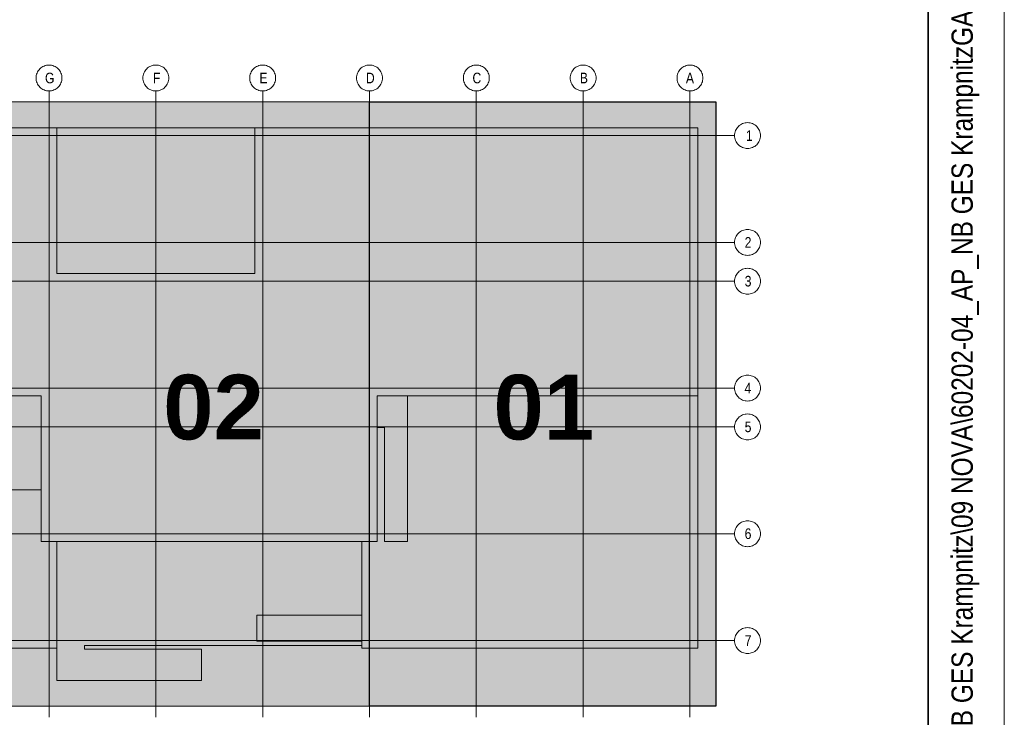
# Model space of a CAD drawing. Extents: x -634 to 300, y 62 to 1102.
# Tile 50 of 125: x 236 to 300, y 239 to 285. Entities that reach past the tile are written whole.
import ezdxf
from ezdxf.lldxf.tags import DXFTag

# ---------------------------------------------------------------- set-up
doc = ezdxf.new("R2010")
doc.units = 0
doc.layers.get('0').update_dxf_attribs({"lineweight": 13})
for name, color, linetype, lineweight in [('iwb_Plankopf Linie', 7, 'Continuous', 13), ('iwb_Plankopf Rahmen', 7, 'Continuous', 35), ('iwb_Plankopf Text', 7, 'Continuous', 18), ('PK_LP', 7, 'Continuous', 9), ('PK_LP_Achsen', 7, 'STRICHPUNKT2', 5)]:
    doc.layers.add(name, color=color, linetype=linetype, lineweight=lineweight)
for name, color, linetype, lineweight, true_color in [('PK_LP_T01', 1, 'Continuous', 9, 0xff0000), ('PK_LP_T01_Rest', 9, 'Continuous', 9, 0x808080), ('PK_LP_Tennung', 9, 'Continuous', 18, 0x808080)]:
    doc.layers.add(name, color=color, linetype=linetype, lineweight=lineweight, true_color=true_color)
doc.styles.get("Standard").update_dxf_attribs({"font": 'ARIALN.TTF'})
tags = doc.linetypes.add('grob', pattern=[14, 3, -8, 3]).pattern_tags.tags
tags[8:9] = [DXFTag(74, 4), DXFTag(75, 0), DXFTag(340, '0'), DXFTag(46, 0.0), DXFTag(50, 0.0), DXFTag(44, 0.0), DXFTag(45, 0.0)]
tags[6:7] = [DXFTag(74, 4), DXFTag(75, 0), DXFTag(340, '0'), DXFTag(46, 0.0), DXFTag(50, 0.0), DXFTag(44, 0.0), DXFTag(45, 0.0)]
tags[4:5] = [DXFTag(74, 4), DXFTag(75, 0), DXFTag(340, '0'), DXFTag(46, 0.0), DXFTag(50, 0.0), DXFTag(44, 0.0), DXFTag(45, 0.0)]
tags = doc.linetypes.add('STRICHPUNKT2', pattern=[12.7, 6.35, -3.175, 0, -3.175]).pattern_tags.tags
tags[10:11] = [DXFTag(74, 4), DXFTag(75, 0), DXFTag(340, '0'), DXFTag(46, 0.0), DXFTag(50, 0.0), DXFTag(44, 0.0), DXFTag(45, 0.0)]
tags[8:9] = [DXFTag(74, 4), DXFTag(75, 0), DXFTag(340, '0'), DXFTag(46, 0.0), DXFTag(50, 0.0), DXFTag(44, 0.0), DXFTag(45, 0.0)]
tags[6:7] = [DXFTag(74, 4), DXFTag(75, 0), DXFTag(340, '0'), DXFTag(46, 0.0), DXFTag(50, 0.0), DXFTag(44, 0.0), DXFTag(45, 0.0)]
tags[4:5] = [DXFTag(74, 4), DXFTag(75, 0), DXFTag(340, '0'), DXFTag(46, 0.0), DXFTag(50, 0.0), DXFTag(44, 0.0), DXFTag(45, 0.0)]

# ---------------------------------------------------------------- blocks, each defined once
blk = doc.blocks.new('Blockreferenz-A06CPVZRL0')
at = {"color": 0, "linetype": 'ByBlock', "lineweight": -2, "ltscale": 0.13}
blk.add_solid([(258.68, 240.014), (258.68, 279.685), (281.418, 240.014), (281.418, 279.685)], dxfattribs=at)
at = {"layer": 'PK_LP', "linetype": 'grob', "lineweight": 5, "ltscale": 0.13}
for p, q in [((216.605, 279.685), (237.643, 279.685)), ((237.643, 279.685), (258.68, 279.685)), ((237.643, 240.014), (237.643, 279.685)), ((237.643, 279.685), (237.643, 240.014)), ((258.68, 279.685), (258.68, 240.014)), ((237.643, 240.014), (216.605, 240.014)), ((258.68, 240.014), (237.643, 240.014))]:
    blk.add_line(p, q, dxfattribs=at)
at = {"layer": 'PK_LP', "linetype": 'grob', "lineweight": 30, "ltscale": 0.3}
for p, q in [((258.68, 279.685), (281.418, 279.685)), ((258.68, 240.014), (258.68, 279.685)), ((281.418, 279.685), (281.418, 240.014)), ((281.418, 240.014), (258.68, 240.014))]:
    blk.add_line(p, q, dxfattribs=at)
at = {"layer": 'PK_LP', "linetype": 'ByBlock', "lineweight": -2, "ltscale": 0.13}
blk.add_line((258.68, 240.014), (258.68, 279.685), dxfattribs=at)
at = {"layer": 'PK_LP', "linetype": 'ByBlock', "lineweight": 13, "ltscale": 0.13}
for p, q in [((209.085, 277.985), (238.15, 277.985)), ((238.15, 277.985), (251.16, 277.985)), ((238.15, 268.423), (238.15, 277.985)), ((238.15, 277.985), (238.15, 268.423)), ((251.16, 277.985), (251.16, 268.423)), ((251.16, 268.423), (251.16, 277.985)), ((251.16, 277.985), (280.225, 277.985)), ((280.225, 277.985), (280.225, 260.395)), ((251.16, 268.423), (238.15, 268.423)), ((238.15, 268.423), (251.16, 268.423)), ((237.135, 260.395), (217.113, 260.395)), ((237.135, 250.833), (237.135, 260.395)), ((280.225, 260.395), (259.188, 260.395)), ((259.188, 260.395), (259.188, 250.833)), ((261.185, 260.395), (259.188, 260.395)), ((259.188, 260.395), (259.188, 258.319)), ((280.225, 260.395), (259.188, 260.395)), ((259.188, 260.395), (259.188, 250.833)), ((261.185, 250.833), (261.185, 260.395)), ((280.225, 243.82), (280.225, 260.395)), ((259.188, 258.319), (259.655, 258.319)), ((259.655, 258.319), (259.655, 250.833)), ((237.135, 254.222), (221.25, 254.222)), ((237.135, 250.833), (237.135, 254.222)), ((238.15, 250.833), (237.135, 250.833)), ((259.188, 250.833), (237.135, 250.833)), ((238.15, 250.833), (238.15, 241.714)), ((258.173, 250.833), (238.15, 250.833)), ((238.15, 243.82), (238.15, 250.833)), ((258.173, 243.996), (258.173, 250.833)), ((259.188, 250.833), (258.173, 250.833)), ((258.173, 250.833), (258.173, 245.994)), ((259.655, 250.833), (261.185, 250.833)), ((251.288, 245.994), (251.288, 244.294)), ((258.173, 245.994), (251.288, 245.994)), ((216.098, 243.82), (238.15, 243.82)), ((239.976, 243.754), (239.976, 243.996)), ((239.976, 243.996), (258.173, 243.996)), ((247.66, 243.754), (239.976, 243.754)), ((247.66, 241.714), (247.66, 243.754)), ((251.288, 244.294), (258.173, 244.294)), ((258.173, 244.294), (258.173, 243.82)), ((258.173, 243.82), (280.225, 243.82)), ((238.15, 241.714), (247.66, 241.714))]:
    blk.add_line(p, q, dxfattribs=at)
at = {"layer": 'PK_LP_Achsen', "linetype": 'ByBlock', "ltscale": 0.13}
for p, q in [((236.986, 281.797), (237.042, 281.859)), ((237.042, 281.859), (237.103, 281.915)), ((237.103, 281.915), (237.17, 281.964)), ((237.17, 281.964), (237.242, 282.007)), ((237.242, 282.007), (237.317, 282.043)), ((237.317, 282.043), (237.396, 282.071)), ((237.396, 282.071), (237.477, 282.091)), ((237.477, 282.091), (237.559, 282.103)), ((237.559, 282.103), (237.643, 282.108)), ((237.643, 282.108), (237.726, 282.103)), ((237.726, 282.103), (237.809, 282.091)), ((237.809, 282.091), (237.889, 282.071)), ((237.889, 282.071), (237.968, 282.043)), ((237.968, 282.043), (238.043, 282.007)), ((238.043, 282.007), (238.115, 281.964)), ((238.115, 281.964), (238.182, 281.915)), ((238.182, 281.915), (238.244, 281.859)), ((238.244, 281.859), (238.3, 281.797)), ((243.998, 281.797), (244.054, 281.859)), ((244.054, 281.859), (244.116, 281.915)), ((244.116, 281.915), (244.183, 281.964)), ((244.183, 281.964), (244.255, 282.007)), ((244.255, 282.007), (244.33, 282.043)), ((244.33, 282.043), (244.408, 282.071)), ((244.408, 282.071), (244.489, 282.091)), ((244.489, 282.091), (244.572, 282.103)), ((244.572, 282.103), (244.655, 282.108)), ((244.655, 282.108), (244.739, 282.103)), ((244.739, 282.103), (244.821, 282.091)), ((244.821, 282.091), (244.902, 282.071)), ((244.902, 282.071), (244.98, 282.043)), ((244.98, 282.043), (245.056, 282.007)), ((245.056, 282.007), (245.127, 281.964)), ((245.127, 281.964), (245.194, 281.915)), ((245.194, 281.915), (245.256, 281.859)), ((245.256, 281.859), (245.312, 281.797)), ((251.011, 281.797), (251.067, 281.859)), ((251.067, 281.859), (251.128, 281.915)), ((251.128, 281.915), (251.195, 281.964)), ((251.195, 281.964), (251.267, 282.007)), ((251.267, 282.007), (251.342, 282.043)), ((251.342, 282.043), (251.421, 282.071)), ((251.421, 282.071), (251.502, 282.091)), ((251.502, 282.091), (251.584, 282.103)), ((251.584, 282.103), (251.668, 282.108)), ((251.668, 282.108), (251.751, 282.103)), ((251.751, 282.103), (251.834, 282.091)), ((251.834, 282.091), (251.914, 282.071)), ((251.914, 282.071), (251.993, 282.043)), ((251.993, 282.043), (252.068, 282.007)), ((252.068, 282.007), (252.14, 281.964)), ((252.14, 281.964), (252.207, 281.915)), ((252.207, 281.915), (252.269, 281.859)), ((252.269, 281.859), (252.325, 281.797)), ((258.023, 281.797), (258.079, 281.859)), ((258.079, 281.859), (258.141, 281.915)), ((258.141, 281.915), (258.208, 281.964)), ((258.208, 281.964), (258.28, 282.007)), ((258.28, 282.007), (258.355, 282.043)), ((258.355, 282.043), (258.433, 282.071)), ((258.433, 282.071), (258.514, 282.091)), ((258.514, 282.091), (258.597, 282.103)), ((258.597, 282.103), (258.68, 282.108)), ((258.68, 282.108), (258.764, 282.103)), ((258.764, 282.103), (258.846, 282.091)), ((258.846, 282.091), (258.927, 282.071)), ((258.927, 282.071), (259.005, 282.043)), ((259.005, 282.043), (259.081, 282.007)), ((259.081, 282.007), (259.152, 281.964)), ((259.152, 281.964), (259.219, 281.915)), ((259.219, 281.915), (259.281, 281.859)), ((259.281, 281.859), (259.337, 281.797)), ((265.036, 281.797), (265.092, 281.859)), ((265.092, 281.859), (265.153, 281.915)), ((265.153, 281.915), (265.22, 281.964)), ((265.22, 281.964), (265.292, 282.007)), ((265.292, 282.007), (265.367, 282.043)), ((265.367, 282.043), (265.446, 282.071)), ((265.446, 282.071), (265.527, 282.091)), ((265.527, 282.091), (265.609, 282.103)), ((265.609, 282.103), (265.693, 282.108)), ((265.693, 282.108), (265.776, 282.103)), ((265.776, 282.103), (265.859, 282.091)), ((265.859, 282.091), (265.939, 282.071)), ((265.939, 282.071), (266.018, 282.043)), ((266.018, 282.043), (266.093, 282.007)), ((266.093, 282.007), (266.165, 281.964)), ((266.165, 281.964), (266.232, 281.915)), ((266.232, 281.915), (266.294, 281.859)), ((266.294, 281.859), (266.35, 281.797)), ((272.048, 281.797), (272.104, 281.859)), ((272.104, 281.859), (272.166, 281.915)), ((272.166, 281.915), (272.233, 281.964)), ((272.233, 281.964), (272.305, 282.007)), ((272.305, 282.007), (272.38, 282.043)), ((272.38, 282.043), (272.458, 282.071)), ((272.458, 282.071), (272.539, 282.091)), ((272.539, 282.091), (272.622, 282.103)), ((272.622, 282.103), (272.705, 282.108)), ((272.705, 282.108), (272.789, 282.103)), ((272.789, 282.103), (272.871, 282.091)), ((272.871, 282.091), (272.952, 282.071)), ((272.952, 282.071), (273.03, 282.043)), ((273.03, 282.043), (273.106, 282.007)), ((273.106, 282.007), (273.177, 281.964)), ((273.177, 281.964), (273.244, 281.915)), ((273.244, 281.915), (273.306, 281.859)), ((273.306, 281.859), (273.362, 281.797)), ((279.061, 281.797), (279.117, 281.859)), ((279.117, 281.859), (279.178, 281.915)), ((279.178, 281.915), (279.245, 281.964)), ((279.245, 281.964), (279.317, 282.007)), ((279.317, 282.007), (279.392, 282.043)), ((279.392, 282.043), (279.471, 282.071)), ((279.471, 282.071), (279.552, 282.091)), ((279.552, 282.091), (279.634, 282.103)), ((279.634, 282.103), (279.718, 282.108)), ((279.718, 282.108), (279.801, 282.103)), ((279.801, 282.103), (279.884, 282.091)), ((279.884, 282.091), (279.964, 282.071)), ((279.964, 282.071), (280.043, 282.043)), ((280.043, 282.043), (280.118, 282.007)), ((280.118, 282.007), (280.19, 281.964)), ((280.19, 281.964), (280.257, 281.915)), ((280.257, 281.915), (280.319, 281.859)), ((280.319, 281.859), (280.375, 281.797)), ((236.793, 281.258), (236.797, 281.341)), ((236.797, 281.174), (236.793, 281.258)), ((236.797, 281.341), (236.809, 281.423)), ((236.809, 281.092), (236.797, 281.174)), ((236.809, 281.423), (236.829, 281.504)), ((236.829, 281.504), (236.857, 281.583)), ((236.857, 281.583), (236.893, 281.658)), ((236.893, 281.658), (236.936, 281.73)), ((236.936, 281.73), (236.986, 281.797)), ((238.3, 281.797), (238.349, 281.73)), ((238.349, 281.73), (238.392, 281.658)), ((238.392, 281.658), (238.428, 281.583)), ((238.428, 281.583), (238.456, 281.504)), ((238.456, 281.504), (238.476, 281.423)), ((238.476, 281.423), (238.489, 281.341)), ((238.489, 281.174), (238.476, 281.092)), ((238.489, 281.341), (238.493, 281.258)), ((238.493, 281.258), (238.489, 281.174)), ((243.805, 281.258), (243.809, 281.341)), ((243.809, 281.174), (243.805, 281.258)), ((243.809, 281.341), (243.822, 281.423)), ((243.822, 281.092), (243.809, 281.174)), ((243.822, 281.423), (243.842, 281.504)), ((243.842, 281.504), (243.87, 281.583)), ((243.87, 281.583), (243.906, 281.658)), ((243.906, 281.658), (243.948, 281.73)), ((243.948, 281.73), (243.998, 281.797)), ((245.312, 281.797), (245.362, 281.73)), ((245.362, 281.73), (245.405, 281.658)), ((245.405, 281.658), (245.44, 281.583)), ((245.44, 281.583), (245.469, 281.504)), ((245.469, 281.504), (245.489, 281.423)), ((245.489, 281.423), (245.501, 281.341)), ((245.501, 281.174), (245.489, 281.092)), ((245.501, 281.341), (245.505, 281.258)), ((245.505, 281.258), (245.501, 281.174)), ((250.818, 281.258), (250.822, 281.341)), ((250.822, 281.174), (250.818, 281.258)), ((250.822, 281.341), (250.834, 281.423)), ((250.834, 281.092), (250.822, 281.174)), ((250.834, 281.423), (250.854, 281.504)), ((250.854, 281.504), (250.882, 281.583)), ((250.882, 281.583), (250.918, 281.658)), ((250.918, 281.658), (250.961, 281.73)), ((250.961, 281.73), (251.011, 281.797)), ((252.325, 281.797), (252.374, 281.73)), ((252.374, 281.73), (252.417, 281.658)), ((252.417, 281.658), (252.453, 281.583)), ((252.453, 281.583), (252.481, 281.504)), ((252.481, 281.504), (252.501, 281.423)), ((252.501, 281.423), (252.514, 281.341)), ((252.514, 281.174), (252.501, 281.092)), ((252.514, 281.341), (252.518, 281.258)), ((252.518, 281.258), (252.514, 281.174)), ((257.83, 281.258), (257.834, 281.341)), ((257.834, 281.174), (257.83, 281.258)), ((257.834, 281.341), (257.847, 281.423)), ((257.847, 281.092), (257.834, 281.174)), ((257.847, 281.423), (257.867, 281.504)), ((257.867, 281.504), (257.895, 281.583)), ((257.895, 281.583), (257.931, 281.658)), ((257.931, 281.658), (257.973, 281.73)), ((257.973, 281.73), (258.023, 281.797)), ((259.337, 281.797), (259.387, 281.73)), ((259.387, 281.73), (259.43, 281.658)), ((259.43, 281.658), (259.465, 281.583)), ((259.465, 281.583), (259.494, 281.504)), ((259.494, 281.504), (259.514, 281.423)), ((259.514, 281.423), (259.526, 281.341)), ((259.526, 281.174), (259.514, 281.092)), ((259.526, 281.341), (259.53, 281.258)), ((259.53, 281.258), (259.526, 281.174)), ((264.843, 281.258), (264.847, 281.341)), ((264.847, 281.174), (264.843, 281.258)), ((264.847, 281.341), (264.859, 281.423)), ((264.859, 281.092), (264.847, 281.174)), ((264.859, 281.423), (264.879, 281.504)), ((264.879, 281.504), (264.907, 281.583)), ((264.907, 281.583), (264.943, 281.658)), ((264.943, 281.658), (264.986, 281.73)), ((264.986, 281.73), (265.036, 281.797)), ((266.35, 281.797), (266.399, 281.73)), ((266.399, 281.73), (266.442, 281.658)), ((266.442, 281.658), (266.478, 281.583)), ((266.478, 281.583), (266.506, 281.504)), ((266.506, 281.504), (266.526, 281.423)), ((266.526, 281.423), (266.539, 281.341)), ((266.539, 281.174), (266.526, 281.092)), ((266.539, 281.341), (266.543, 281.258)), ((266.543, 281.258), (266.539, 281.174)), ((271.855, 281.258), (271.859, 281.341)), ((271.859, 281.174), (271.855, 281.258)), ((271.859, 281.341), (271.872, 281.423)), ((271.872, 281.092), (271.859, 281.174)), ((271.872, 281.423), (271.892, 281.504)), ((271.892, 281.504), (271.92, 281.583)), ((271.92, 281.583), (271.956, 281.658)), ((271.956, 281.658), (271.998, 281.73)), ((271.998, 281.73), (272.048, 281.797)), ((273.362, 281.797), (273.412, 281.73)), ((273.412, 281.73), (273.455, 281.658)), ((273.455, 281.658), (273.49, 281.583)), ((273.49, 281.583), (273.519, 281.504)), ((273.519, 281.504), (273.539, 281.423)), ((273.539, 281.423), (273.551, 281.341)), ((273.551, 281.174), (273.539, 281.092)), ((273.551, 281.341), (273.555, 281.258)), ((273.555, 281.258), (273.551, 281.174)), ((278.868, 281.258), (278.872, 281.341)), ((278.872, 281.174), (278.868, 281.258)), ((278.872, 281.341), (278.884, 281.423)), ((278.884, 281.092), (278.872, 281.174)), ((278.884, 281.423), (278.904, 281.504)), ((278.904, 281.504), (278.932, 281.583)), ((278.932, 281.583), (278.968, 281.658)), ((278.968, 281.658), (279.011, 281.73)), ((279.011, 281.73), (279.061, 281.797)), ((280.375, 281.797), (280.424, 281.73)), ((280.424, 281.73), (280.467, 281.658)), ((280.467, 281.658), (280.503, 281.583)), ((280.503, 281.583), (280.531, 281.504)), ((280.531, 281.504), (280.551, 281.423)), ((280.551, 281.423), (280.564, 281.341)), ((280.564, 281.174), (280.551, 281.092)), ((280.564, 281.341), (280.568, 281.258)), ((280.568, 281.258), (280.564, 281.174)), ((236.829, 281.011), (236.809, 281.092)), ((236.857, 280.932), (236.829, 281.011)), ((236.893, 280.857), (236.857, 280.932)), ((236.936, 280.785), (236.893, 280.857)), ((236.986, 280.718), (236.936, 280.785)), ((237.042, 280.656), (236.986, 280.718)), ((237.103, 280.6), (237.042, 280.656)), ((237.17, 280.551), (237.103, 280.6)), ((237.242, 280.508), (237.17, 280.551)), ((238.115, 280.551), (238.043, 280.508)), ((238.182, 280.6), (238.115, 280.551)), ((238.244, 280.656), (238.182, 280.6)), ((238.3, 280.718), (238.244, 280.656)), ((238.349, 280.785), (238.3, 280.718)), ((238.392, 280.857), (238.349, 280.785)), ((238.428, 280.932), (238.392, 280.857)), ((238.456, 281.011), (238.428, 280.932)), ((238.476, 281.092), (238.456, 281.011)), ((243.842, 281.011), (243.822, 281.092)), ((243.87, 280.932), (243.842, 281.011)), ((243.906, 280.857), (243.87, 280.932)), ((243.948, 280.785), (243.906, 280.857)), ((243.998, 280.718), (243.948, 280.785)), ((244.054, 280.656), (243.998, 280.718)), ((244.116, 280.6), (244.054, 280.656)), ((244.183, 280.551), (244.116, 280.6)), ((244.255, 280.508), (244.183, 280.551)), ((245.127, 280.551), (245.056, 280.508)), ((245.194, 280.6), (245.127, 280.551)), ((245.256, 280.656), (245.194, 280.6)), ((245.312, 280.718), (245.256, 280.656)), ((245.362, 280.785), (245.312, 280.718)), ((245.405, 280.857), (245.362, 280.785)), ((245.44, 280.932), (245.405, 280.857)), ((245.469, 281.011), (245.44, 280.932)), ((245.489, 281.092), (245.469, 281.011)), ((250.854, 281.011), (250.834, 281.092)), ((250.882, 280.932), (250.854, 281.011)), ((250.918, 280.857), (250.882, 280.932)), ((250.961, 280.785), (250.918, 280.857)), ((251.011, 280.718), (250.961, 280.785)), ((251.067, 280.656), (251.011, 280.718)), ((251.128, 280.6), (251.067, 280.656)), ((251.195, 280.551), (251.128, 280.6)), ((251.267, 280.508), (251.195, 280.551)), ((252.14, 280.551), (252.068, 280.508)), ((252.207, 280.6), (252.14, 280.551)), ((252.269, 280.656), (252.207, 280.6)), ((252.325, 280.718), (252.269, 280.656)), ((252.374, 280.785), (252.325, 280.718)), ((252.417, 280.857), (252.374, 280.785)), ((252.453, 280.932), (252.417, 280.857)), ((252.481, 281.011), (252.453, 280.932)), ((252.501, 281.092), (252.481, 281.011)), ((257.867, 281.011), (257.847, 281.092)), ((257.895, 280.932), (257.867, 281.011)), ((257.931, 280.857), (257.895, 280.932)), ((257.973, 280.785), (257.931, 280.857)), ((258.023, 280.718), (257.973, 280.785)), ((258.079, 280.656), (258.023, 280.718)), ((258.141, 280.6), (258.079, 280.656)), ((258.208, 280.551), (258.141, 280.6)), ((258.28, 280.508), (258.208, 280.551)), ((259.152, 280.551), (259.081, 280.508)), ((259.219, 280.6), (259.152, 280.551)), ((259.281, 280.656), (259.219, 280.6)), ((259.337, 280.718), (259.281, 280.656)), ((259.387, 280.785), (259.337, 280.718)), ((259.43, 280.857), (259.387, 280.785)), ((259.465, 280.932), (259.43, 280.857)), ((259.494, 281.011), (259.465, 280.932)), ((259.514, 281.092), (259.494, 281.011)), ((264.879, 281.011), (264.859, 281.092)), ((264.907, 280.932), (264.879, 281.011)), ((264.943, 280.857), (264.907, 280.932)), ((264.986, 280.785), (264.943, 280.857)), ((265.036, 280.718), (264.986, 280.785)), ((265.092, 280.656), (265.036, 280.718)), ((265.153, 280.6), (265.092, 280.656)), ((265.22, 280.551), (265.153, 280.6)), ((265.292, 280.508), (265.22, 280.551)), ((266.165, 280.551), (266.093, 280.508)), ((266.232, 280.6), (266.165, 280.551)), ((266.294, 280.656), (266.232, 280.6)), ((266.35, 280.718), (266.294, 280.656)), ((266.399, 280.785), (266.35, 280.718)), ((266.442, 280.857), (266.399, 280.785)), ((266.478, 280.932), (266.442, 280.857)), ((266.506, 281.011), (266.478, 280.932)), ((266.526, 281.092), (266.506, 281.011)), ((271.892, 281.011), (271.872, 281.092)), ((271.92, 280.932), (271.892, 281.011)), ((271.956, 280.857), (271.92, 280.932)), ((271.998, 280.785), (271.956, 280.857)), ((272.048, 280.718), (271.998, 280.785)), ((272.104, 280.656), (272.048, 280.718)), ((272.166, 280.6), (272.104, 280.656)), ((272.233, 280.551), (272.166, 280.6)), ((272.305, 280.508), (272.233, 280.551)), ((273.177, 280.551), (273.106, 280.508)), ((273.244, 280.6), (273.177, 280.551)), ((273.306, 280.656), (273.244, 280.6)), ((273.362, 280.718), (273.306, 280.656)), ((273.412, 280.785), (273.362, 280.718)), ((273.455, 280.857), (273.412, 280.785)), ((273.49, 280.932), (273.455, 280.857)), ((273.519, 281.011), (273.49, 280.932)), ((273.539, 281.092), (273.519, 281.011)), ((278.904, 281.011), (278.884, 281.092)), ((278.932, 280.932), (278.904, 281.011)), ((278.968, 280.857), (278.932, 280.932)), ((279.011, 280.785), (278.968, 280.857)), ((279.061, 280.718), (279.011, 280.785)), ((279.117, 280.656), (279.061, 280.718)), ((279.178, 280.6), (279.117, 280.656)), ((279.245, 280.551), (279.178, 280.6)), ((279.317, 280.508), (279.245, 280.551)), ((280.19, 280.551), (280.118, 280.508)), ((280.257, 280.6), (280.19, 280.551)), ((280.319, 280.656), (280.257, 280.6)), ((280.375, 280.718), (280.319, 280.656)), ((280.424, 280.785), (280.375, 280.718)), ((280.467, 280.857), (280.424, 280.785)), ((280.503, 280.932), (280.467, 280.857)), ((280.531, 281.011), (280.503, 280.932)), ((280.551, 281.092), (280.531, 281.011)), ((237.317, 280.472), (237.242, 280.508)), ((237.396, 280.444), (237.317, 280.472)), ((237.477, 280.424), (237.396, 280.444)), ((237.559, 280.412), (237.477, 280.424)), ((237.643, 280.408), (237.559, 280.412)), ((237.726, 280.412), (237.643, 280.408)), ((237.809, 280.424), (237.726, 280.412)), ((237.889, 280.444), (237.809, 280.424)), ((237.968, 280.472), (237.889, 280.444)), ((238.043, 280.508), (237.968, 280.472)), ((244.33, 280.472), (244.255, 280.508)), ((244.408, 280.444), (244.33, 280.472)), ((244.489, 280.424), (244.408, 280.444)), ((244.572, 280.412), (244.489, 280.424)), ((244.655, 280.408), (244.572, 280.412)), ((244.739, 280.412), (244.655, 280.408)), ((244.821, 280.424), (244.739, 280.412)), ((244.902, 280.444), (244.821, 280.424)), ((244.98, 280.472), (244.902, 280.444)), ((245.056, 280.508), (244.98, 280.472)), ((251.342, 280.472), (251.267, 280.508)), ((251.421, 280.444), (251.342, 280.472)), ((251.502, 280.424), (251.421, 280.444)), ((251.584, 280.412), (251.502, 280.424)), ((251.668, 280.408), (251.584, 280.412)), ((251.751, 280.412), (251.668, 280.408)), ((251.834, 280.424), (251.751, 280.412)), ((251.914, 280.444), (251.834, 280.424)), ((251.993, 280.472), (251.914, 280.444)), ((252.068, 280.508), (251.993, 280.472)), ((258.355, 280.472), (258.28, 280.508)), ((258.433, 280.444), (258.355, 280.472)), ((258.514, 280.424), (258.433, 280.444)), ((258.597, 280.412), (258.514, 280.424)), ((258.68, 280.408), (258.597, 280.412)), ((258.764, 280.412), (258.68, 280.408)), ((258.846, 280.424), (258.764, 280.412)), ((258.927, 280.444), (258.846, 280.424)), ((259.005, 280.472), (258.927, 280.444)), ((259.081, 280.508), (259.005, 280.472)), ((265.367, 280.472), (265.292, 280.508)), ((265.446, 280.444), (265.367, 280.472)), ((265.527, 280.424), (265.446, 280.444)), ((265.609, 280.412), (265.527, 280.424)), ((265.693, 280.408), (265.609, 280.412)), ((265.776, 280.412), (265.693, 280.408)), ((265.859, 280.424), (265.776, 280.412)), ((265.939, 280.444), (265.859, 280.424)), ((266.018, 280.472), (265.939, 280.444)), ((266.093, 280.508), (266.018, 280.472)), ((272.38, 280.472), (272.305, 280.508)), ((272.458, 280.444), (272.38, 280.472)), ((272.539, 280.424), (272.458, 280.444)), ((272.622, 280.412), (272.539, 280.424)), ((272.705, 280.408), (272.622, 280.412)), ((272.789, 280.412), (272.705, 280.408)), ((272.871, 280.424), (272.789, 280.412)), ((272.952, 280.444), (272.871, 280.424)), ((273.03, 280.472), (272.952, 280.444)), ((273.106, 280.508), (273.03, 280.472)), ((279.392, 280.472), (279.317, 280.508)), ((279.471, 280.444), (279.392, 280.472)), ((279.552, 280.424), (279.471, 280.444)), ((279.634, 280.412), (279.552, 280.424)), ((279.718, 280.408), (279.634, 280.412)), ((279.801, 280.412), (279.718, 280.408)), ((279.884, 280.424), (279.801, 280.412)), ((279.964, 280.444), (279.884, 280.424)), ((280.043, 280.472), (279.964, 280.444)), ((280.118, 280.508), (280.043, 280.472)), ((282.748, 277.878), (282.791, 277.95)), ((282.791, 277.95), (282.841, 278.017)), ((282.841, 278.017), (282.897, 278.079)), ((282.897, 278.079), (282.958, 278.135)), ((282.958, 278.135), (283.025, 278.184)), ((283.025, 278.184), (283.097, 278.227)), ((283.097, 278.227), (283.172, 278.263)), ((283.172, 278.263), (283.251, 278.291)), ((283.251, 278.291), (283.332, 278.311)), ((283.332, 278.311), (283.414, 278.323)), ((283.414, 278.323), (283.498, 278.328)), ((283.498, 278.328), (283.581, 278.323)), ((283.581, 278.323), (283.663, 278.311)), ((283.663, 278.311), (283.744, 278.291)), ((283.744, 278.291), (283.823, 278.263)), ((283.823, 278.263), (283.898, 278.227)), ((283.898, 278.227), (283.97, 278.184)), ((283.97, 278.184), (284.037, 278.135)), ((284.037, 278.135), (284.099, 278.079)), ((284.099, 278.079), (284.155, 278.017)), ((284.155, 278.017), (284.204, 277.95)), ((284.204, 277.95), (284.247, 277.878)), ((282.648, 277.478), (282.652, 277.561)), ((282.652, 277.394), (282.648, 277.478)), ((282.652, 277.561), (282.664, 277.643)), ((282.664, 277.312), (282.652, 277.394)), ((282.664, 277.643), (282.684, 277.724)), ((282.684, 277.231), (282.664, 277.312)), ((282.684, 277.724), (282.712, 277.803)), ((282.712, 277.803), (282.748, 277.878)), ((284.247, 277.878), (284.283, 277.803)), ((284.283, 277.803), (284.311, 277.724)), ((284.311, 277.724), (284.331, 277.643)), ((284.331, 277.312), (284.311, 277.231)), ((284.331, 277.643), (284.344, 277.561)), ((284.344, 277.394), (284.331, 277.312)), ((284.344, 277.561), (284.348, 277.478)), ((284.348, 277.478), (284.344, 277.394)), ((282.712, 277.152), (282.684, 277.231)), ((282.748, 277.077), (282.712, 277.152)), ((282.791, 277.005), (282.748, 277.077)), ((282.841, 276.938), (282.791, 277.005)), ((282.897, 276.877), (282.841, 276.938)), ((282.958, 276.82), (282.897, 276.877)), ((283.025, 276.771), (282.958, 276.82)), ((283.097, 276.728), (283.025, 276.771)), ((283.172, 276.692), (283.097, 276.728)), ((283.251, 276.664), (283.172, 276.692)), ((283.332, 276.644), (283.251, 276.664)), ((283.414, 276.632), (283.332, 276.644)), ((283.663, 276.644), (283.581, 276.632)), ((283.744, 276.664), (283.663, 276.644)), ((283.823, 276.692), (283.744, 276.664)), ((283.898, 276.728), (283.823, 276.692)), ((283.97, 276.771), (283.898, 276.728)), ((284.037, 276.82), (283.97, 276.771)), ((284.099, 276.877), (284.037, 276.82)), ((284.155, 276.938), (284.099, 276.877)), ((284.204, 277.005), (284.155, 276.938)), ((284.247, 277.077), (284.204, 277.005)), ((284.283, 277.152), (284.247, 277.077)), ((284.311, 277.231), (284.283, 277.152)), ((283.498, 276.628), (283.414, 276.632)), ((283.581, 276.632), (283.498, 276.628)), ((282.712, 270.79), (282.748, 270.866)), ((282.748, 270.866), (282.791, 270.937)), ((282.791, 270.937), (282.841, 271.004)), ((282.841, 271.004), (282.897, 271.066)), ((282.897, 271.066), (282.958, 271.122)), ((282.958, 271.122), (283.025, 271.172)), ((283.025, 271.172), (283.097, 271.215)), ((283.097, 271.215), (283.172, 271.25)), ((283.172, 271.25), (283.251, 271.278)), ((283.251, 271.278), (283.332, 271.299)), ((283.332, 271.299), (283.414, 271.311)), ((283.414, 271.311), (283.498, 271.315)), ((283.498, 271.315), (283.581, 271.311)), ((283.581, 271.311), (283.663, 271.299)), ((283.663, 271.299), (283.744, 271.278)), ((283.744, 271.278), (283.823, 271.25)), ((283.823, 271.25), (283.898, 271.215)), ((283.898, 271.215), (283.97, 271.172)), ((283.97, 271.172), (284.037, 271.122)), ((284.037, 271.122), (284.099, 271.066)), ((284.099, 271.066), (284.155, 271.004)), ((284.155, 271.004), (284.204, 270.937)), ((284.204, 270.937), (284.247, 270.866)), ((284.247, 270.866), (284.283, 270.79)), ((282.648, 270.465), (282.652, 270.548)), ((282.652, 270.382), (282.648, 270.465)), ((282.652, 270.548), (282.664, 270.631)), ((282.664, 270.299), (282.652, 270.382)), ((282.664, 270.631), (282.684, 270.712)), ((282.684, 270.218), (282.664, 270.299)), ((282.684, 270.712), (282.712, 270.79)), ((282.712, 270.14), (282.684, 270.218)), ((284.283, 270.79), (284.311, 270.712)), ((284.311, 270.218), (284.283, 270.14)), ((284.311, 270.712), (284.331, 270.631)), ((284.331, 270.299), (284.311, 270.218)), ((284.331, 270.631), (284.344, 270.548)), ((284.344, 270.382), (284.331, 270.299)), ((284.344, 270.548), (284.348, 270.465)), ((284.348, 270.465), (284.344, 270.382)), ((282.748, 270.064), (282.712, 270.14)), ((282.791, 269.993), (282.748, 270.064)), ((282.841, 269.926), (282.791, 269.993)), ((282.897, 269.864), (282.841, 269.926)), ((282.958, 269.808), (282.897, 269.864)), ((283.025, 269.758), (282.958, 269.808)), ((283.097, 269.715), (283.025, 269.758)), ((283.172, 269.68), (283.097, 269.715)), ((283.251, 269.652), (283.172, 269.68)), ((283.332, 269.631), (283.251, 269.652)), ((283.414, 269.619), (283.332, 269.631)), ((283.498, 269.615), (283.414, 269.619)), ((283.581, 269.619), (283.498, 269.615)), ((283.663, 269.631), (283.581, 269.619)), ((283.744, 269.652), (283.663, 269.631)), ((283.823, 269.68), (283.744, 269.652)), ((283.898, 269.715), (283.823, 269.68)), ((283.97, 269.758), (283.898, 269.715)), ((284.037, 269.808), (283.97, 269.758)), ((284.099, 269.864), (284.037, 269.808)), ((284.155, 269.926), (284.099, 269.864)), ((284.204, 269.993), (284.155, 269.926)), ((284.247, 270.064), (284.204, 269.993)), ((284.283, 270.14), (284.247, 270.064)), ((282.684, 268.162), (282.712, 268.24)), ((282.712, 268.24), (282.748, 268.316)), ((282.748, 268.316), (282.791, 268.387)), ((282.791, 268.387), (282.841, 268.454)), ((282.841, 268.454), (282.897, 268.516)), ((282.897, 268.516), (282.958, 268.572)), ((282.958, 268.572), (283.025, 268.622)), ((283.025, 268.622), (283.097, 268.665)), ((283.097, 268.665), (283.172, 268.7)), ((283.172, 268.7), (283.251, 268.728)), ((283.251, 268.728), (283.332, 268.749)), ((283.332, 268.749), (283.414, 268.761)), ((283.414, 268.761), (283.498, 268.765)), ((283.498, 268.765), (283.581, 268.761)), ((283.581, 268.761), (283.663, 268.749)), ((283.663, 268.749), (283.744, 268.728)), ((283.744, 268.728), (283.823, 268.7)), ((283.823, 268.7), (283.898, 268.665)), ((283.898, 268.665), (283.97, 268.622)), ((283.97, 268.622), (284.037, 268.572)), ((284.037, 268.572), (284.099, 268.516)), ((284.099, 268.516), (284.155, 268.454)), ((284.155, 268.454), (284.204, 268.387)), ((284.204, 268.387), (284.247, 268.316)), ((284.247, 268.316), (284.283, 268.24)), ((284.283, 268.24), (284.311, 268.162)), ((282.648, 267.915), (282.652, 267.998)), ((282.652, 267.832), (282.648, 267.915)), ((282.652, 267.998), (282.664, 268.081)), ((282.664, 267.749), (282.652, 267.832)), ((282.664, 268.081), (282.684, 268.162)), ((282.684, 267.668), (282.664, 267.749)), ((282.712, 267.59), (282.684, 267.668)), ((284.311, 267.668), (284.283, 267.59)), ((284.311, 268.162), (284.331, 268.081)), ((284.331, 267.749), (284.311, 267.668)), ((284.331, 268.081), (284.344, 267.998)), ((284.344, 267.832), (284.331, 267.749)), ((284.344, 267.998), (284.348, 267.915)), ((284.348, 267.915), (284.344, 267.832)), ((282.748, 267.514), (282.712, 267.59)), ((282.791, 267.443), (282.748, 267.514)), ((282.841, 267.376), (282.791, 267.443)), ((282.897, 267.314), (282.841, 267.376)), ((282.958, 267.258), (282.897, 267.314)), ((283.025, 267.208), (282.958, 267.258)), ((283.097, 267.165), (283.025, 267.208)), ((283.172, 267.13), (283.097, 267.165)), ((283.251, 267.102), (283.172, 267.13)), ((283.332, 267.081), (283.251, 267.102)), ((283.414, 267.069), (283.332, 267.081)), ((283.498, 267.065), (283.414, 267.069)), ((283.581, 267.069), (283.498, 267.065)), ((283.663, 267.081), (283.581, 267.069)), ((283.744, 267.102), (283.663, 267.081)), ((283.823, 267.13), (283.744, 267.102)), ((283.898, 267.165), (283.823, 267.13)), ((283.97, 267.208), (283.898, 267.165)), ((284.037, 267.258), (283.97, 267.208)), ((284.099, 267.314), (284.037, 267.258)), ((284.155, 267.376), (284.099, 267.314)), ((284.204, 267.443), (284.155, 267.376)), ((284.247, 267.514), (284.204, 267.443)), ((284.283, 267.59), (284.247, 267.514)), ((282.664, 261.068), (282.684, 261.149)), ((282.684, 261.149), (282.712, 261.228)), ((282.712, 261.228), (282.748, 261.303)), ((282.748, 261.303), (282.791, 261.375)), ((282.791, 261.375), (282.841, 261.442)), ((282.841, 261.442), (282.897, 261.504)), ((282.897, 261.504), (282.958, 261.56)), ((282.958, 261.56), (283.025, 261.609)), ((283.025, 261.609), (283.097, 261.652)), ((283.097, 261.652), (283.172, 261.688)), ((283.172, 261.688), (283.251, 261.716)), ((283.251, 261.716), (283.332, 261.736)), ((283.332, 261.736), (283.414, 261.748)), ((283.414, 261.748), (283.498, 261.753)), ((283.498, 261.753), (283.581, 261.748)), ((283.581, 261.748), (283.663, 261.736)), ((283.663, 261.736), (283.744, 261.716)), ((283.744, 261.716), (283.823, 261.688)), ((283.823, 261.688), (283.898, 261.652)), ((283.898, 261.652), (283.97, 261.609)), ((283.97, 261.609), (284.037, 261.56)), ((284.037, 261.56), (284.099, 261.504)), ((284.099, 261.504), (284.155, 261.442)), ((284.155, 261.442), (284.204, 261.375)), ((284.204, 261.375), (284.247, 261.303)), ((284.247, 261.303), (284.283, 261.228)), ((284.283, 261.228), (284.311, 261.149)), ((284.311, 261.149), (284.331, 261.068)), ((282.648, 260.903), (282.652, 260.986)), ((282.652, 260.819), (282.648, 260.903)), ((282.652, 260.986), (282.664, 261.068)), ((282.664, 260.737), (282.652, 260.819)), ((282.684, 260.656), (282.664, 260.737)), ((282.712, 260.577), (282.684, 260.656)), ((282.748, 260.502), (282.712, 260.577)), ((282.791, 260.43), (282.748, 260.502)), ((284.247, 260.502), (284.204, 260.43)), ((284.283, 260.577), (284.247, 260.502)), ((284.311, 260.656), (284.283, 260.577)), ((284.331, 260.737), (284.311, 260.656)), ((284.331, 261.068), (284.344, 260.986)), ((284.344, 260.819), (284.331, 260.737)), ((284.344, 260.986), (284.348, 260.903)), ((284.348, 260.903), (284.344, 260.819)), ((282.841, 260.363), (282.791, 260.43)), ((282.897, 260.302), (282.841, 260.363)), ((282.958, 260.245), (282.897, 260.302)), ((283.025, 260.196), (282.958, 260.245)), ((283.097, 260.153), (283.025, 260.196)), ((283.172, 260.117), (283.097, 260.153)), ((283.251, 260.089), (283.172, 260.117)), ((283.332, 260.069), (283.251, 260.089)), ((283.414, 260.057), (283.332, 260.069)), ((283.498, 260.053), (283.414, 260.057)), ((283.581, 260.057), (283.498, 260.053)), ((283.663, 260.069), (283.581, 260.057)), ((283.744, 260.089), (283.663, 260.069)), ((283.823, 260.117), (283.744, 260.089)), ((283.898, 260.153), (283.823, 260.117)), ((283.97, 260.196), (283.898, 260.153)), ((284.037, 260.245), (283.97, 260.196)), ((284.099, 260.302), (284.037, 260.245)), ((284.155, 260.363), (284.099, 260.302)), ((284.204, 260.43), (284.155, 260.363)), ((283.332, 259.186), (283.414, 259.198)), ((283.414, 259.198), (283.498, 259.203)), ((283.498, 259.203), (283.581, 259.198)), ((283.581, 259.198), (283.663, 259.186)), ((282.664, 258.518), (282.684, 258.599)), ((282.684, 258.599), (282.712, 258.678)), ((282.712, 258.678), (282.748, 258.753)), ((282.748, 258.753), (282.791, 258.825)), ((282.791, 258.825), (282.841, 258.892)), ((282.841, 258.892), (282.897, 258.954)), ((282.897, 258.954), (282.958, 259.01)), ((282.958, 259.01), (283.025, 259.059)), ((283.025, 259.059), (283.097, 259.102)), ((283.097, 259.102), (283.172, 259.138)), ((283.172, 259.138), (283.251, 259.166)), ((283.251, 259.166), (283.332, 259.186)), ((283.663, 259.186), (283.744, 259.166)), ((283.744, 259.166), (283.823, 259.138)), ((283.823, 259.138), (283.898, 259.102)), ((283.898, 259.102), (283.97, 259.059)), ((283.97, 259.059), (284.037, 259.01)), ((284.037, 259.01), (284.099, 258.954)), ((284.099, 258.954), (284.155, 258.892)), ((284.155, 258.892), (284.204, 258.825)), ((284.204, 258.825), (284.247, 258.753)), ((284.247, 258.753), (284.283, 258.678)), ((284.283, 258.678), (284.311, 258.599)), ((284.311, 258.599), (284.331, 258.518)), ((282.648, 258.353), (282.652, 258.436)), ((282.652, 258.269), (282.648, 258.353)), ((282.652, 258.436), (282.664, 258.518)), ((282.664, 258.187), (282.652, 258.269)), ((282.684, 258.106), (282.664, 258.187)), ((282.712, 258.027), (282.684, 258.106)), ((282.748, 257.952), (282.712, 258.027)), ((282.791, 257.88), (282.748, 257.952)), ((284.247, 257.952), (284.204, 257.88)), ((284.283, 258.027), (284.247, 257.952)), ((284.311, 258.106), (284.283, 258.027)), ((284.331, 258.187), (284.311, 258.106)), ((284.331, 258.518), (284.344, 258.436)), ((284.344, 258.269), (284.331, 258.187)), ((284.344, 258.436), (284.348, 258.353)), ((284.348, 258.353), (284.344, 258.269)), ((282.841, 257.813), (282.791, 257.88)), ((282.897, 257.752), (282.841, 257.813)), ((282.958, 257.695), (282.897, 257.752)), ((283.025, 257.646), (282.958, 257.695)), ((283.097, 257.603), (283.025, 257.646)), ((283.172, 257.567), (283.097, 257.603)), ((283.251, 257.539), (283.172, 257.567)), ((283.332, 257.519), (283.251, 257.539)), ((283.414, 257.507), (283.332, 257.519)), ((283.498, 257.503), (283.414, 257.507)), ((283.581, 257.507), (283.498, 257.503)), ((283.663, 257.519), (283.581, 257.507)), ((283.744, 257.539), (283.663, 257.519)), ((283.823, 257.567), (283.744, 257.539)), ((283.898, 257.603), (283.823, 257.567)), ((283.97, 257.646), (283.898, 257.603)), ((284.037, 257.695), (283.97, 257.646)), ((284.099, 257.752), (284.037, 257.695)), ((284.155, 257.813), (284.099, 257.752)), ((284.204, 257.88), (284.155, 257.813)), ((283.025, 252.047), (283.097, 252.09)), ((283.097, 252.09), (283.172, 252.125)), ((283.172, 252.125), (283.251, 252.153)), ((283.251, 252.153), (283.332, 252.174)), ((283.332, 252.174), (283.414, 252.186)), ((283.414, 252.186), (283.498, 252.19)), ((283.498, 252.19), (283.581, 252.186)), ((283.581, 252.186), (283.663, 252.174)), ((283.663, 252.174), (283.744, 252.153)), ((283.744, 252.153), (283.823, 252.125)), ((283.823, 252.125), (283.898, 252.09)), ((283.898, 252.09), (283.97, 252.047)), ((282.652, 251.423), (282.664, 251.506)), ((282.664, 251.506), (282.684, 251.587)), ((282.684, 251.587), (282.712, 251.665)), ((282.712, 251.665), (282.748, 251.741)), ((282.748, 251.741), (282.791, 251.812)), ((282.791, 251.812), (282.841, 251.879)), ((282.841, 251.879), (282.897, 251.941)), ((282.897, 251.941), (282.958, 251.997)), ((282.958, 251.997), (283.025, 252.047)), ((283.97, 252.047), (284.037, 251.997)), ((284.037, 251.997), (284.099, 251.941)), ((284.099, 251.941), (284.155, 251.879)), ((284.155, 251.879), (284.204, 251.812)), ((284.204, 251.812), (284.247, 251.741)), ((284.247, 251.741), (284.283, 251.665)), ((284.283, 251.665), (284.311, 251.587)), ((284.311, 251.587), (284.331, 251.506)), ((284.331, 251.506), (284.344, 251.423)), ((282.648, 251.34), (282.652, 251.423)), ((282.652, 251.257), (282.648, 251.34)), ((282.664, 251.174), (282.652, 251.257)), ((282.684, 251.093), (282.664, 251.174)), ((282.712, 251.015), (282.684, 251.093)), ((282.748, 250.939), (282.712, 251.015)), ((282.791, 250.868), (282.748, 250.939)), ((282.841, 250.801), (282.791, 250.868)), ((282.897, 250.739), (282.841, 250.801)), ((284.155, 250.801), (284.099, 250.739)), ((284.204, 250.868), (284.155, 250.801)), ((284.247, 250.939), (284.204, 250.868)), ((284.283, 251.015), (284.247, 250.939)), ((284.311, 251.093), (284.283, 251.015)), ((284.331, 251.174), (284.311, 251.093)), ((284.344, 251.257), (284.331, 251.174)), ((284.344, 251.423), (284.348, 251.34)), ((284.348, 251.34), (284.344, 251.257)), ((282.958, 250.683), (282.897, 250.739)), ((283.025, 250.633), (282.958, 250.683)), ((283.097, 250.59), (283.025, 250.633)), ((283.172, 250.555), (283.097, 250.59)), ((283.251, 250.527), (283.172, 250.555)), ((283.332, 250.506), (283.251, 250.527)), ((283.414, 250.494), (283.332, 250.506)), ((283.498, 250.49), (283.414, 250.494)), ((283.581, 250.494), (283.498, 250.49)), ((283.663, 250.506), (283.581, 250.494)), ((283.744, 250.527), (283.663, 250.506)), ((283.823, 250.555), (283.744, 250.527)), ((283.898, 250.59), (283.823, 250.555)), ((283.97, 250.633), (283.898, 250.59)), ((284.037, 250.683), (283.97, 250.633)), ((284.099, 250.739), (284.037, 250.683)), ((282.897, 244.929), (282.958, 244.985)), ((282.958, 244.985), (283.025, 245.034)), ((283.025, 245.034), (283.097, 245.077)), ((283.097, 245.077), (283.172, 245.113)), ((283.172, 245.113), (283.251, 245.141)), ((283.251, 245.141), (283.332, 245.161)), ((283.332, 245.161), (283.414, 245.173)), ((283.414, 245.173), (283.498, 245.178)), ((283.498, 245.178), (283.581, 245.173)), ((283.581, 245.173), (283.663, 245.161)), ((283.663, 245.161), (283.744, 245.141)), ((283.744, 245.141), (283.823, 245.113)), ((283.823, 245.113), (283.898, 245.077)), ((283.898, 245.077), (283.97, 245.034)), ((283.97, 245.034), (284.037, 244.985)), ((284.037, 244.985), (284.099, 244.929)), ((282.648, 244.328), (282.652, 244.411)), ((282.652, 244.244), (282.648, 244.328)), ((282.652, 244.411), (282.664, 244.493)), ((282.664, 244.493), (282.684, 244.574)), ((282.684, 244.574), (282.712, 244.653)), ((282.712, 244.653), (282.748, 244.728)), ((282.748, 244.728), (282.791, 244.8)), ((282.791, 244.8), (282.841, 244.867)), ((282.841, 244.867), (282.897, 244.929)), ((284.099, 244.929), (284.155, 244.867)), ((284.155, 244.867), (284.204, 244.8)), ((284.204, 244.8), (284.247, 244.728)), ((284.247, 244.728), (284.283, 244.653)), ((284.283, 244.653), (284.311, 244.574)), ((284.311, 244.574), (284.331, 244.493)), ((284.331, 244.493), (284.344, 244.411)), ((284.344, 244.411), (284.348, 244.328)), ((284.348, 244.328), (284.344, 244.244)), ((282.664, 244.162), (282.652, 244.244)), ((282.684, 244.081), (282.664, 244.162)), ((282.712, 244.002), (282.684, 244.081)), ((282.748, 243.927), (282.712, 244.002)), ((282.791, 243.855), (282.748, 243.927)), ((282.841, 243.788), (282.791, 243.855)), ((282.897, 243.727), (282.841, 243.788)), ((282.958, 243.67), (282.897, 243.727)), ((284.099, 243.727), (284.037, 243.67)), ((284.155, 243.788), (284.099, 243.727)), ((284.204, 243.855), (284.155, 243.788)), ((284.247, 243.927), (284.204, 243.855)), ((284.283, 244.002), (284.247, 243.927)), ((284.311, 244.081), (284.283, 244.002)), ((284.331, 244.162), (284.311, 244.081)), ((284.344, 244.244), (284.331, 244.162)), ((283.025, 243.621), (282.958, 243.67)), ((283.097, 243.578), (283.025, 243.621)), ((283.172, 243.542), (283.097, 243.578)), ((283.251, 243.514), (283.172, 243.542)), ((283.332, 243.494), (283.251, 243.514)), ((283.414, 243.482), (283.332, 243.494)), ((283.498, 243.478), (283.414, 243.482)), ((283.581, 243.482), (283.498, 243.478)), ((283.663, 243.494), (283.581, 243.482)), ((283.744, 243.514), (283.663, 243.494)), ((283.823, 243.542), (283.744, 243.514)), ((283.898, 243.578), (283.823, 243.542)), ((283.97, 243.621), (283.898, 243.578)), ((284.037, 243.67), (283.97, 243.621))]:
    blk.add_line(p, q, dxfattribs=at)
at = {"layer": 'PK_LP_Achsen', "linetype": 'STRICHPUNKT2', "ltscale": 0.13}
for p, q in [((237.643, 280.408), (237.643, 239.291)), ((244.655, 280.408), (244.655, 239.291)), ((251.668, 280.408), (251.668, 239.291)), ((258.68, 280.408), (258.68, 239.291)), ((265.693, 280.408), (265.693, 239.291)), ((272.705, 280.408), (272.705, 239.291)), ((279.718, 280.408), (279.718, 239.291)), ((128.038, 277.478), (282.648, 277.478)), ((128.038, 270.465), (282.648, 270.465)), ((128.038, 267.915), (282.648, 267.915)), ((128.038, 260.903), (282.648, 260.903)), ((128.038, 258.353), (282.648, 258.353)), ((128.038, 251.34), (282.648, 251.34)), ((128.038, 244.328), (282.648, 244.328))]:
    blk.add_line(p, q, dxfattribs=at)
at = {"layer": 'PK_LP_T01_Rest', "linetype": 'ByBlock', "lineweight": -2, "ltscale": 0.13}
for points in [[(216.605, 240.014), (216.605, 279.685), (237.643, 240.014), (237.643, 279.685)], [(237.643, 240.014), (237.643, 279.685), (258.68, 240.014), (258.68, 279.685)]]:
    blk.add_solid(points, dxfattribs=at)
at = {"layer": 'PK_LP_Tennung', "linetype": 'ByBlock', "ltscale": 0.18}
blk.add_line((237.643, 240.014), (237.643, 279.685), dxfattribs=at)
at = {"layer": 'PK_LP', "linetype": 'ByBlock', "lineweight": 25, "ltscale": 0.25, "char_height": 4.25, "attachment_point": 1}
for s, insert in [('{\\fArial|b1|i0;02}', (245.14, 261.778)), ('{\\fArial|b1|i0;01}', (266.818, 261.774))]:
    blk.add_mtext(s, dxfattribs=dict(at, insert=insert))
at = {"layer": 'PK_LP_Achsen', "linetype": 'ByBlock', "ltscale": 0.13, "char_height": 0.69538, "attachment_point": 1}
for s, insert in [('{\\fArial Narrow;G}', (237.379, 281.605)), ('{\\fArial Narrow;F}', (244.463, 281.605)), ('{\\fArial Narrow;E}', (251.455, 281.605)), ('{\\fArial Narrow;D}', (258.445, 281.605)), ('{\\fArial Narrow;C}', (265.441, 281.605)), ('{\\fArial Narrow;B}', (272.49, 281.605)), ('{\\fArial Narrow;A}', (279.451, 281.605)), ('{\\fArial Narrow;1}', (283.393, 277.824)), ('{\\fArial Narrow;2}', (283.308, 270.812)), ('{\\fArial Narrow;3}', (283.311, 268.268)), ('{\\fArial Narrow;4}', (283.3, 261.25)), ('{\\fArial Narrow;5}', (283.309, 258.706)), ('{\\fArial Narrow;6}', (283.309, 251.693)), ('{\\fArial Narrow;7}', (283.313, 244.675))]:
    blk.add_mtext(s, dxfattribs=dict(at, insert=insert))

msp = doc.modelspace()

# ---------------------------------------------------------------- linework, layer by layer
at = {"layer": 'iwb_Plankopf Linie', "ltscale": 0.13}
msp.add_line((295.353, 67.433), (295.353, 359.433), dxfattribs=at)
at = {"layer": 'iwb_Plankopf Rahmen', "ltscale": 0.35}
msp.add_line((295.353, 359.433), (295.353, 67.433), dxfattribs=at)
at = {"layer": 'iwb_Plankopf Rahmen', "color": 8, "lineweight": 13, "ltscale": 0.13, "true_color": 0x808080}
msp.add_lwpolyline([(300.353, 62.433), (-619.647, 62.433), (-619.647, 1102.433), (300.353, 1102.433), (300.353, 62.433)], close=True, dxfattribs=at)
at = {"layer": 'iwb_Plankopf Rahmen', "ltscale": 0.35}
msp.add_lwpolyline([(-599.647, 67.433), (-599.647, 1097.433), (295.353, 1097.433), (295.353, 67.433), (-599.647, 67.433)], close=True, dxfattribs=at)

# ---------------------------------------------------------------- block references
at = {"layer": 'PK_LP_T01', "ltscale": 0.13}
msp.add_blockref('Blockreferenz-A06CPVZRL0', (0, 0), dxfattribs=at)

# ---------------------------------------------------------------- texts
at = {"layer": 'iwb_Plankopf Text', "ltscale": 0.18, "insert": (296.886, 74.512), "char_height": 1.4, "attachment_point": 1, "rotation": 90, "line_spacing_factor": 1.002}
msp.add_mtext('{\\fArial Narrow;\\\\srvnovamd01\\Nova_MD\\TGA\\60202 Pro Potsdam\\04 NB GES Krampnitz\\09 NOVA\\60202-04_AP_NB GES Krampnitz\\TGA\\Elektro\\ELT_Grundrisse\\E_2OG_BEL-Terrassen.n4m009KRA_BEL_5_GR_02_001_P_A}', dxfattribs=at)

doc.saveas('drawing.dxf')
